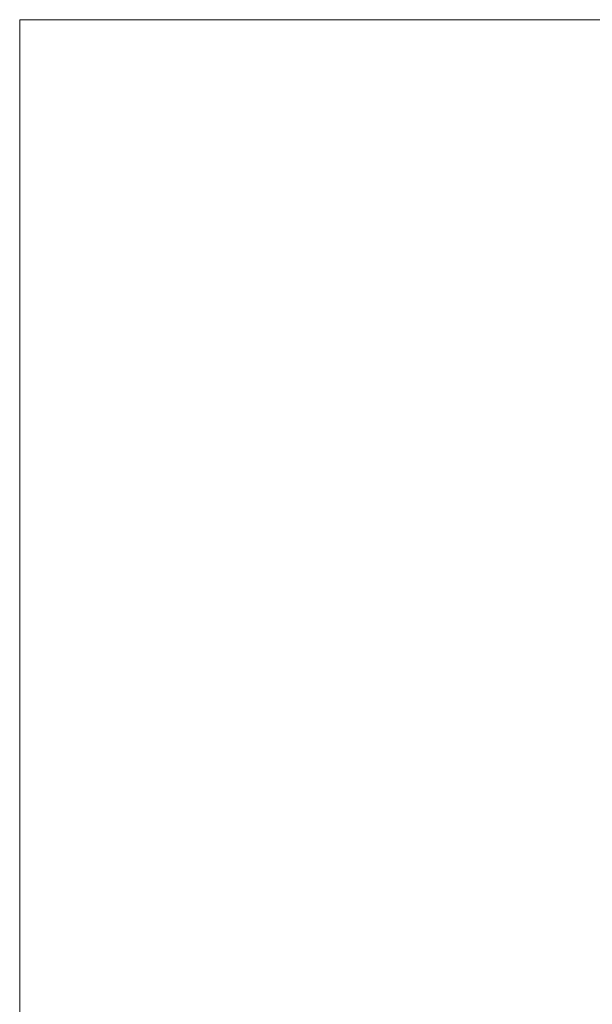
# Model space of a CAD drawing. Extents: x 145 to 1819, y 761 to 1310.
# Tile 4 of 256: x 145 to 194, y 1226 to 1310. Entities that reach past the tile are written whole.
import ezdxf
from ezdxf.enums import TextEntityAlignment as Align

# ---------------------------------------------------------------- set-up
doc = ezdxf.new("R2010")
doc.units = 0
doc.header["$MEASUREMENT"] = 0
doc.layers.add('B_ANNO_NOPLOT', color=47, linetype='Continuous', lineweight=18, plot=False)
doc.layers.add('B_ANNO_TEXT', color=7, linetype='Continuous', lineweight=18)
doc.styles.add('Annotative', font='calibri.ttf', dxfattribs={"height": 0.0625})
doc.styles.get("Standard").update_dxf_attribs({"font": 'calibri.ttf'})

# ---------------------------------------------------------------- blocks, each defined once
blk = doc.blocks.new('INS_SS42_BASE')
at = {"layer": 'B_ANNO_NOPLOT', "flags": 128}
blk.add_lwpolyline([(0, 0), (0, 252.002), (323.93, 252.002), (323.93, 238.857), (378.003, 238.857), (378.003, 40.5), (316.573, 40.5), (316.573, 0), (0, 0)], dxfattribs=at)
at = {"lineweight": 30, "flags": 104}
for tag, p in [('SUB1', (311.281, 226.103, 1.684)), ('SUB2', (319.281, 226.103, 1.684))]:
    blk.add_attdef(tag, text='', height=1.5, dxfattribs=at).set_placement(p, align=Align.MIDDLE_CENTER)
at = {"layer": 'B_ANNO_TEXT', "lineweight": 30}
for tag, p in [('SUB1', (311.281, 226.103)), ('SUB2', (319.281, 226.103))]:
    blk.add_attdef(tag, text='', height=1.5, dxfattribs=at).set_placement(p, align=Align.MIDDLE_CENTER)
at = {"layer": 'B_ANNO_TEXT', "style": 'Annotative'}
for tag, p in [('CORNER1', (97.357, 101.834)), ('CORNER2', (98.569, 3.306))]:
    blk.add_attdef(tag, text='', height=1.5, dxfattribs=at).set_placement(p, align=Align.BOTTOM_RIGHT)

msp = doc.modelspace()

# ---------------------------------------------------------------- block references
msp.add_blockref('INS_SS42_BASE', (144.942, 1058.301))

doc.saveas('drawing.dxf')
